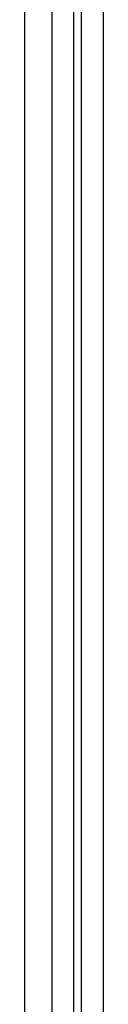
# Model space of a CAD drawing. Header units: inches. Extents: x 0.2 to 16.8, y 0.2 to 10.8.
# Tile 9 of 34: x 9.4581 to 9.5015, y 4.5531 to 5.1002. Entities that reach past the tile are written whole.
import ezdxf

# ---------------------------------------------------------------- set-up
doc = ezdxf.new("R2010")
doc.units = ezdxf.units.IN
doc.header["$LTSCALE"] = 0.935
doc.header["$MEASUREMENT"] = 0
doc.layers.get('0').update_dxf_attribs({"linetype": 'CONTINUOUS'})

msp = doc.modelspace()

# ---------------------------------------------------------------- linework, layer by layer
at = {"color": 9, "linetype": 'CONTINUOUS'}
for p, q in [((9.48509, 8.10723), (9.48509, 3.0403)), ((9.48951, 3.0403), (9.48951, 8.10723))]:
    msp.add_line(p, q, dxfattribs=at)
at = {"color": 7, "linetype": 'CONTINUOUS'}
for p, q in [((9.50151, 8.10723), (9.50151, 3.0403)), ((9.45809, 3.05423), (9.45809, 8.09323)), ((9.47325, 3.07423), (9.47325, 8.07323))]:
    msp.add_line(p, q, dxfattribs=at)

doc.saveas('drawing.dxf')
